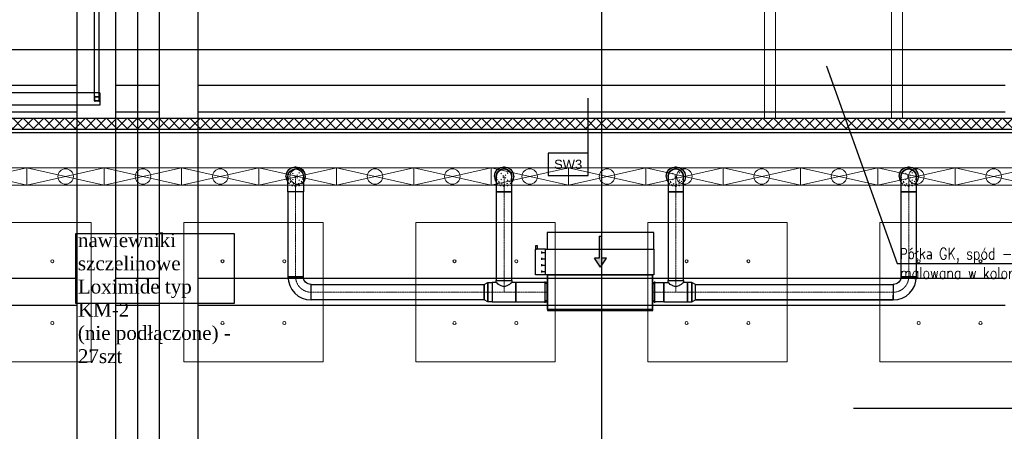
# Model space of a CAD drawing. Header units: centimetres. Extents: x -228435 to 46820, y -89367 to 152985.
# Tile 239 of 256: x -24063 to -11332, y 70700 to 76024. Entities that reach past the tile are written whole.
import ezdxf

# ---------------------------------------------------------------- set-up
doc = ezdxf.new("R2010")
doc.units = ezdxf.units.CM
doc.header["$LTSCALE"] = 50
doc.header["$PDMODE"] = 35
doc.header["$PDSIZE"] = 0.1
for name, pattern in [('CADVENT_CENTERLINE', [9.9, 7.4, -1, 0.5, -1]), ('CADVENT_HIDDEN', [0.8, 0.25, -0.55]), ('Kondygnacja  -0_5$0$HIDDEN', [9.525, 6.35, -3.175]), ('Kondygnacja  -0_5$0$HIDDEN2', [4.7625, 3.175, -1.5875]), ('Osie rzutów$0$DASHDOT2', [12.7, 6.35, -3.175, 0, -3.175])]:
    doc.linetypes.add(name, pattern=pattern)
doc.layers.get('0').update_dxf_attribs({"color": 8})
doc.layers.get('DEFPOINTS').update_dxf_attribs({"color": 8})
for name, color, linetype in [('01-103-Went PP_poziom-0_5$0$L_Nawiew', 250, 'Continuous'), ('bgde-nawiewDETAILS', 1, 'Continuous'), ('bgde-nawiewEXP', 250, 'Continuous'), ('bgde-nawiewHIDDEN', 250, 'Continuous'), ('bgde-wywiewSOL', 5, 'Continuous'), ('bgde_AJ_opis', 7, 'Continuous'), ('Kondygnacja  -0_5$0$ARCH_GK', 8, 'Continuous'), ('Kondygnacja  -0_5$0$ARCH_INFO_OPISY', 8, 'Continuous'), ('Kondygnacja  -0_5$0$ARCH_INFO_OPISY_PRZEGRODY', 8, 'Continuous'), ('Kondygnacja  -0_5$0$ARCH_KONSTR_POWYŻEJ RZUTU', 8, 'Kondygnacja  -0_5$0$HIDDEN'), ('Kondygnacja  -0_5$0$ARCH_KONSTR_POWYŻEJ RZUTU_IST', 8, 'Kondygnacja  -0_5$0$HIDDEN2'), ('Kondygnacja  -0_5$0$ARCH_ŚLUSARKA_DRZWI', 8, 'Continuous'), ('Osie rzutów$0$ARCH_INFO_OSIE_IST', 8, 'Osie rzutów$0$DASHDOT2'), ('Osie rzutów$0$ARCH_INFO_OSIE_OPISY_IST', 8, 'Continuous')]:
    doc.layers.add(name, color=color, linetype=linetype)
for name, color, linetype, lineweight in [('bgde-nawiewCEN', 7, 'Continuous', 13), ('bgde_nawiewnik', 11, 'Continuous', 5), ('Kondygnacja  -0_5$0$ARCH_INFO_WYMIARY', 8, 'Continuous', 9), ('Kondygnacja  -0_5$0$ARCH_WIDOK', 8, 'Continuous', 13), ('SU Lampy kwadratowe  -05$0$ARCH_SUFITY_PODWIESZANE', 8, 'Continuous', 9)]:
    doc.layers.add(name, color=color, linetype=linetype, lineweight=lineweight)
doc.styles.add('Kondygnacja  -0_5$0$Arial', font='ARIAL.TTF')
doc.styles.add('Kondygnacja  -0_5$0$Romans', font='Romans.shx', dxfattribs={"width": 0.7})
doc.styles.add('Kondygnacja  -0_5$0$ROMANS-50-CM', font='romans.shx', dxfattribs={"width": 0.8, "height": 10})
doc.styles.add('Kondygnacja  -0_5$0$Standard', font='txt')
doc.dimstyles.new('Kondygnacja  -0_5$0$ISO-25', dxfattribs={"dimtxt": 2.5, "dimasz": 2.5, "dimexe": 1.25, "dimexo": 0.625, "dimtad": 1, "dimtxsty": 'Kondygnacja  -0_5$0$Standard', "dimcen": 2.5, "dimadec": 0, "dimazin": 0, "dimtfac": 1, "dimtmove": 0, "dimatfit": 3, "dimfxl": 1, "dimarcsym": 0})
doc.dimstyles.new('Kondygnacja  -0_5$0$Wymiary 1-100', dxfattribs={"dimtxt": 12, "dimasz": 10, "dimexe": 5, "dimexo": 0, "dimgap": 4, "dimtad": 1, "dimrnd": 0.5, "dimzin": 12, "dimdsep": 46, "dimtxsty": 'Kondygnacja  -0_5$0$Romans', "dimblk": 'Kondygnacja  -0_5$0$_Oblique', "dimcen": 10, "dimdle": 10, "dimclrt": 55, "dimazin": 0, "dimtfac": 1, "dimtmove": 1, "dimatfit": 3, "dimfxl": 8, "dimfxlon": 1, "dimtolj": 1, "dimtzin": 0, "dimarcsym": 0})

# ---------------------------------------------------------------- blocks, each defined once
blk = doc.blocks.new('Osie rzutów')
at = {"layer": 'Osie rzutów$0$ARCH_INFO_OSIE_IST', "ltscale": 10}
for p, q in [((9860, 12510), (9860, 4623.26)), ((10460, 12510), (10460, 4623.26)), ((4436.04, 11600), (13655, 11600))]:
    blk.add_line(p, q, dxfattribs=at)
blk = doc.blocks.new('SU Lampy kwadratowe  -05')
at = {"layer": 'SU Lampy kwadratowe  -05$0$ARCH_SUFITY_PODWIESZANE'}
for points in [[(9620, 11840), (9800, 11840), (9800, 11660), (9620, 11660)], [(9920, 11840), (10100, 11840), (10100, 11660), (9920, 11660)], [(10220, 11840), (10400, 11840), (10400, 11660), (10220, 11660)], [(10520, 11840), (10700, 11840), (10700, 11660), (10520, 11660)], [(10820, 11840), (11000, 11840), (11000, 11660), (10820, 11660)]]:
    blk.add_lwpolyline(points, close=True, dxfattribs=at)
for centre in [(9750, 11790), (9970, 11790), (10050, 11790), (10270, 11790), (10350, 11790), (10570, 11790), (10650, 11790), (10870, 11790), (10950, 11790), (9750, 11710), (9970, 11710), (10050, 11710), (10270, 11710), (10350, 11710), (10570, 11710), (10650, 11710), (10870, 11710), (10950, 11710)]:
    blk.add_circle(centre, 2, dxfattribs=at)
blk = doc.blocks.new('Kondygnacja  -0_5$0$_Dot')
at = {"color": 0, "linetype": 'ByBlock', "lineweight": -2}
blk.add_line((-0.5, 0), (-1, 0), dxfattribs=at)
at = {"color": 0, "linetype": 'ByBlock', "const_width": 0.5}
blk.add_lwpolyline([(-0.25, 0, 1), (0.25, 0, 1)], format="xyb", close=True, dxfattribs=at)
blk = doc.blocks.new('Kondygnacja  -0_5$0$konstrukcja istniejąca -0.5')
at = {"layer": 'Kondygnacja  -0_5$0$ARCH_KONSTR_POWYŻEJ RZUTU_IST', "ltscale": 10}
for points in [[(9782, 11025), (9782, 12175)], [(9832, 11025), (9832, 12175)], [(9888, 12175), (9888, 11025)], [(9938, 12175), (9938, 11025)], [(8738, 12017.9), (9782, 12017.9)], [(9832, 12017.9), (9888, 12017.9)], [(9938, 12017.9), (10982, 12017.9)], [(9782, 11982.9), (8738, 11982.9)], [(9888, 11982.9), (9832, 11982.9)], [(10982, 11982.9), (9938, 11982.9)], [(8738, 11767.9), (9782, 11767.9)], [(9832, 11767.9), (9888, 11767.9)], [(9938, 11767.9), (10982, 11767.9)], [(9782, 11732.9), (8738, 11732.9)], [(9888, 11732.9), (9832, 11732.9)], [(10982, 11732.9), (9938, 11732.9)]]:
    blk.add_lwpolyline(points, dxfattribs=at)
blk = doc.blocks.new('Kondygnacja  -0_5$0$wzmocnienie pod bramę -1')
at = {"layer": 'Kondygnacja  -0_5$0$ARCH_KONSTR_POWYŻEJ RZUTU', "ltscale": 5}
for p, q in [((23247.7, 9057.2, 0), (23247.7, 9243.7)), ((23253.7, 9057.2, 0), (23253.7, 9243.7)), ((23254.7, 9065.2, 0), (20950.7, 9065.2, 0)), ((23254.7, 9065.2, 0), (23254.7, 9049.2, 0)), ((23254.7, 9049.2, 0), (20950.7, 9049.2, 0))]:
    blk.add_line(p, q, dxfattribs=at)
at = {"layer": 'Kondygnacja  -0_5$0$ARCH_KONSTR_POWYŻEJ RZUTU', "ltscale": 5, "elevation": 0}
for points in [[(23248.3, 9054.2, -0.414214), (23247.7, 9054.8), (23247.7, 9059.6, -0.414214), (23248.3, 9060.2), (23253.1, 9060.2, -0.414214), (23253.7, 9059.6), (23253.7, 9054.8, -0.414214), (23253.1, 9054.2)], [(23248.3, 9054.6, -0.414214), (23248.1, 9054.8), (23248.1, 9059.6, -0.414214), (23248.3, 9059.8), (23253.1, 9059.8, -0.414214), (23253.3, 9059.6), (23253.3, 9054.8, -0.414214), (23253.1, 9054.6)]]:
    blk.add_lwpolyline(points, format="xyb", close=True, dxfattribs=at)
blk = doc.blocks.new('Kondygnacja  -0_5$0$_Oblique')
at = {"color": 0, "linetype": 'ByBlock', "lineweight": -2}
blk.add_line((-0.5, -0.5), (0.5, 0.5), dxfattribs=at)
blk = doc.blocks.new('*D179')
at = {"layer": 'DEFPOINTS', "color": 0}
for p in [(-24020, 81900), (-25166, 12688), (-24020, 12493)]:
    blk.add_point(p, dxfattribs=at)
at = {"layer": 'Kondygnacja  -0_5$0$ARCH_INFO_WYMIARY', "color": 0, "lineweight": -2}
for p, q in [((-25176, 12493), (-24010, 12493)), ((-25166, 12501), (-25166, 12488)), ((-24020, 12501), (-24020, 12488))]:
    blk.add_line(p, q, dxfattribs=at)
at = {"layer": 'Kondygnacja  -0_5$0$ARCH_INFO_WYMIARY', "color": 0, "lineweight": -2, "xscale": 10, "yscale": 10, "zscale": 10, "rotation": 180}
blk.add_blockref('Kondygnacja  -0_5$0$_Oblique', (-25166, 12493), dxfattribs=at)
at = {"layer": 'Kondygnacja  -0_5$0$ARCH_INFO_WYMIARY', "color": 0, "lineweight": -2, "xscale": 10, "yscale": 10, "zscale": 10}
blk.add_blockref('Kondygnacja  -0_5$0$_Oblique', (-24020, 12493), dxfattribs=at)
at = {"layer": 'Kondygnacja  -0_5$0$ARCH_INFO_WYMIARY', "color": 55, "insert": (-24593, 12503), "char_height": 12, "attachment_point": 5, "style": 'Kondygnacja  -0_5$0$Romans'}
blk.add_mtext('\\A1;1145.5', dxfattribs=at)
blk = doc.blocks.new('*D212')
at = {"layer": 'DEFPOINTS', "color": 0}
for p in [(-30586, 81900), (-30681, 12490), (9064, 12490)]:
    blk.add_point(p, dxfattribs=at)
at = {"layer": 'Kondygnacja  -0_5$0$ARCH_INFO_WYMIARY', "color": 0, "lineweight": -2}
for p, q in [((-30673, 81900), (-30686, 81900)), ((-30681, 81910), (-30681, 12480)), ((-30673, 12490), (-30686, 12490))]:
    blk.add_line(p, q, dxfattribs=at)
at = {"layer": 'Kondygnacja  -0_5$0$ARCH_INFO_WYMIARY', "color": 0, "lineweight": -2, "xscale": 10, "yscale": 10, "zscale": 10}
for p, rotation in [((-30681, 81900), 90), ((-30681, 12490), 270)]:
    blk.add_blockref('Kondygnacja  -0_5$0$_Oblique', p, dxfattribs=dict(at, rotation=rotation))
at = {"layer": 'Kondygnacja  -0_5$0$ARCH_INFO_WYMIARY', "color": 55, "insert": (-30691, 47195), "char_height": 12, "attachment_point": 5, "rotation": 90, "style": 'Kondygnacja  -0_5$0$Romans'}
blk.add_mtext('\\A1;69410.5', dxfattribs=at)
blk = doc.blocks.new('*D218')
at = {"layer": 'DEFPOINTS', "color": 0}
for p in [(-29180, 78695), (-24020, 12370), (-24020, 12070)]:
    blk.add_point(p, dxfattribs=at)
at = {"layer": 'Kondygnacja  -0_5$0$ARCH_INFO_WYMIARY', "color": 0, "lineweight": -2}
for p, q in [((-29190, 12070), (-24010, 12070)), ((-29180, 12078), (-29180, 12065)), ((-24020, 12078), (-24020, 12065))]:
    blk.add_line(p, q, dxfattribs=at)
at = {"layer": 'Kondygnacja  -0_5$0$ARCH_INFO_WYMIARY', "color": 0, "lineweight": -2, "xscale": 10, "yscale": 10, "zscale": 10, "rotation": 180}
blk.add_blockref('Kondygnacja  -0_5$0$_Oblique', (-29180, 12070), dxfattribs=at)
at = {"layer": 'Kondygnacja  -0_5$0$ARCH_INFO_WYMIARY', "color": 0, "lineweight": -2, "xscale": 10, "yscale": 10, "zscale": 10}
blk.add_blockref('Kondygnacja  -0_5$0$_Oblique', (-24020, 12070), dxfattribs=at)
at = {"layer": 'Kondygnacja  -0_5$0$ARCH_INFO_WYMIARY', "color": 55, "insert": (-26600, 12080), "char_height": 12, "attachment_point": 5, "style": 'Kondygnacja  -0_5$0$Romans'}
blk.add_mtext('\\A1;5160', dxfattribs=at)
blk = doc.blocks.new('A$C066D7839')
at = {"layer": 'bgde_nawiewnik'}
for p, q in [((-50, -11.15), (-50, 11.15)), ((-50, 11.15), (50, 11.15)), ((-50, -11.15), (50, 11.15)), ((50, -11.15), (-50, 11.15)), ((50, 11.15), (50, -11.15)), ((50, -11.15), (-50, -11.15))]:
    blk.add_line(p, q, dxfattribs=at)
blk.add_circle((0, 0), 10, dxfattribs=at)
blk = doc.blocks.new('A$C5B3E7367')
at = {"layer": '01-103-Went PP_poziom-0_5$0$L_Nawiew'}
h = blk.add_hatch(color=256, dxfattribs=at)
h.paths.add_polyline_path([(215, 704), (215, 674), (332, 674), (332, 612), (446, 689), (332, 766), (332, 704)])
h.paths.add_polyline_path([(48, 704), (48, 674), (215, 674), (215, 704)])
for p, q in [((215, 1400), (215, 1530)), ((545, 1530), (215, 1530)), ((215, 1530), (215, 1515)), ((545, 1400), (545, 1530)), ((215, 1525), (165, 1525)), ((165, 1525), (165, 1505)), ((165, 1505), (215, 1505)), ((244, 1452), (269, 1452)), ((256, 1452), (256, 1400)), ((326, 1452), (351, 1452)), ((339, 1452), (339, 1400)), ((409, 1452), (434, 1452)), ((421, 1452), (421, 1400)), ((491, 1452), (516, 1452)), ((504, 1452), (504, 1400)), ((0, 1378), (215, 1378)), ((0, 0), (0, 1378)), ((545, 1400), (215, 1400)), ((215, 1400), (215, 1378)), ((215, 1378), (215, 0)), ((545, 0), (545, 1400)), ((446, 689), (332, 766)), ((332, 704), (332, 766)), ((48, 704), (332, 704)), ((48, 704), (48, 674)), ((48, 674), (332, 674)), ((446, 689), (332, 612)), ((332, 612), (332, 674)), ((215, 0), (0, 0)), ((215, 0), (545, 0))]:
    blk.add_line(p, q, dxfattribs=at)
blk = doc.blocks.new('A$C53CA46B8')
at = {"layer": 'bgde-wywiewSOL'}
for p, q in [((113, 511), (-162, 511)), ((-137, 481), (-137, 511)), ((88, 481), (88, 511)), ((200, 481), (-250, 481)), ((-250, 481), (-250, -879)), ((200, 481), (200, -879)), ((200, -879), (-250, -879)), ((-137, -879), (-137, -909)), ((88, -879), (88, -909)), ((113, -909), (-162, -909))]:
    blk.add_line(p, q, dxfattribs=at)
at = {"layer": '01-103-Went PP_poziom-0_5$0$L_Nawiew'}
blk.add_blockref('A$C5B3E7367', (-795, -894), dxfattribs=at)

msp = doc.modelspace()

# ---------------------------------------------------------------- hatches: boundary and pattern name
at = {"layer": 'Kondygnacja  -0_5$0$ARCH_GK', "linetype": 'Continuous', "lineweight": -3}
h = msp.add_hatch(dxfattribs=at)
h.set_pattern_fill('ANSI37', color=256, scale=30, style=0)
h.set_pattern_definition([(45, (-121140, -45000), (-67.35192, 67.35192), []), (135, (-121140, -45000), (-67.35192, -67.35192), [])])
h.paths.add_polyline_path([(-58940, 74750), (-58940, 74610), (-56430, 74610), (-56355, 74644.167), (-56355, 74750)], flags=0)
h.paths.add_polyline_path([(-56355, 74750), (-56355, 74644.167), (-56280, 74610), (-9802.153, 74610), (-9744.163, 74750)], flags=0)

# ---------------------------------------------------------------- linework, layer by layer
at = {"layer": 'bgde-nawiewCEN', "linetype": 'CADVENT_CENTERLINE', "ltscale": 0.06}
for p, q in [((-20494.245, 73796.017), (-20494.245, 73996.017)), ((-17800.015, 73796.017), (-17800.015, 73996.017)), ((-15579.634, 73796.017), (-15579.634, 73996.017)), ((-12567.838, 73796.017), (-12567.838, 73996.017)), ((-20494.245, 72699.24), (-20494.245, 73796.017)), ((-17800.015, 72649.24), (-17800.015, 73796.017)), ((-15579.634, 72649.24), (-15579.634, 73796.017)), ((-12567.838, 72699.24), (-12567.838, 73796.017)), ((-17800.015, 72649.24), (-17800.015, 72499.24)), ((-15579.634, 72649.24), (-15579.634, 72499.24)), ((-18056.015, 72499.24), (-20294.245, 72499.24)), ((-17953.015, 72499.24), (-18056.015, 72499.24)), ((-17953.015, 72499.24), (-17800.015, 72499.24)), ((-17800.015, 72499.24), (-17647.015, 72499.24)), ((-17647.015, 72499.24), (-17240.634, 72499.24)), ((-17236.634, 72499.24), (-17240.634, 72499.24)), ((-15876.634, 72499.24), (-15872.634, 72499.24)), ((-15732.634, 72499.24), (-15872.634, 72499.24)), ((-15579.634, 72499.24), (-15732.634, 72499.24)), ((-15426.634, 72499.24), (-15579.634, 72499.24)), ((-15426.634, 72499.24), (-15323.634, 72499.24)), ((-15323.634, 72499.24), (-12767.838, 72499.24))]:
    msp.add_line(p, q, dxfattribs=at)
at = {"layer": 'bgde-nawiewCEN', "linetype": 'CADVENT_CENTERLINE', "ltscale": 0.06, "extrusion": (0, 0, -1)}
msp.add_arc((20294.245, 72699.24), 200, 270, 0, dxfattribs=at)
at = {"layer": 'bgde-nawiewCEN', "linetype": 'CADVENT_CENTERLINE', "ltscale": 0.06}
msp.add_arc((-12767.838, 72699.24), 200, 270, 0, dxfattribs=at)
at = {"layer": 'bgde-nawiewDETAILS', "linetype": 'CADVENT_HIDDEN'}
for p, q in [((-20564.955, 73925.307), (-20423.534, 74066.728)), ((-20564.955, 74066.728), (-20423.534, 73925.307)), ((-17870.726, 73925.307), (-17729.305, 74066.728)), ((-17870.726, 74066.728), (-17729.305, 73925.307)), ((-15650.345, 73925.307), (-15508.924, 74066.728)), ((-15650.345, 74066.728), (-15508.924, 73925.307)), ((-12638.549, 73925.307), (-12497.127, 74066.728)), ((-12638.549, 74066.728), (-12497.127, 73925.307))]:
    msp.add_line(p, q, dxfattribs=at)
at = {"layer": 'bgde-nawiewEXP', "linetype": 'Continuous'}
for points in [[(-38683.507, 75638.178), (-10227.721, 75638.178), (-10227.721, 76738.178), (-24162.434, 76738.178)], [(-20619.245, 73996.017), (-20609.73, 74043.853), (-20582.633, 74084.406), (-20542.08, 74111.502), (-20494.245, 74121.017), (-20446.409, 74111.502), (-20405.856, 74084.406), (-20378.76, 74043.853), (-20369.245, 73996.017), (-20378.76, 73948.182), (-20394.245, 73925.007)], [(-20594.245, 73996.017), (-20586.633, 74034.286), (-20564.955, 74066.728), (-20532.513, 74088.405), (-20494.245, 74096.017), (-20455.976, 74088.405), (-20423.534, 74066.728), (-20401.857, 74034.286), (-20394.245, 73996.017)], [(-17925.015, 73996.017), (-17915.5, 74043.853), (-17888.404, 74084.406), (-17847.851, 74111.502), (-17800.015, 74121.017), (-17752.18, 74111.502), (-17711.627, 74084.406), (-17684.531, 74043.853), (-17675.015, 73996.017), (-17684.531, 73948.182), (-17700.015, 73925.007)], [(-17900.015, 73996.017), (-17892.403, 74034.286), (-17870.726, 74066.728), (-17838.284, 74088.405), (-17800.015, 74096.017), (-17761.747, 74088.405), (-17729.305, 74066.728), (-17707.628, 74034.286), (-17700.015, 73996.017)], [(-15704.634, 73996.017), (-15695.119, 74043.853), (-15668.023, 74084.406), (-15627.47, 74111.502), (-15579.634, 74121.017), (-15531.799, 74111.502), (-15491.246, 74084.406), (-15464.149, 74043.853), (-15454.634, 73996.017), (-15464.149, 73948.182), (-15479.634, 73925.007)], [(-15679.634, 73996.017), (-15672.022, 74034.286), (-15650.345, 74066.728), (-15617.903, 74088.405), (-15579.634, 74096.017), (-15541.366, 74088.405), (-15508.924, 74066.728), (-15487.246, 74034.286), (-15479.634, 73996.017)], [(-12692.838, 73996.017), (-12683.323, 74043.853), (-12656.226, 74084.406), (-12615.674, 74111.502), (-12567.838, 74121.017), (-12520.003, 74111.502), (-12479.45, 74084.406), (-12452.353, 74043.853), (-12442.838, 73996.017), (-12452.353, 73948.182), (-12467.838, 73925.007)], [(-12667.838, 73996.017), (-12660.226, 74034.286), (-12638.549, 74066.728), (-12606.106, 74088.405), (-12567.838, 74096.017), (-12529.57, 74088.405), (-12497.127, 74066.728), (-12475.45, 74034.286), (-12467.838, 73996.017)], [(-20619.245, 73996.017), (-20609.73, 73948.182), (-20594.245, 73925.007)], [(-17925.015, 73996.017), (-17915.5, 73948.182), (-17900.015, 73925.007)], [(-15704.634, 73996.017), (-15695.119, 73948.182), (-15679.634, 73925.007)], [(-12692.838, 73996.017), (-12683.323, 73948.182), (-12667.838, 73925.007)], [(-17900.015, 72624.24), (-17900.015, 72649.241), (-17700.015, 72649.241), (-17700.015, 73796.017), (-17900.015, 73796.017), (-17900.015, 72649.24), (-17700.015, 72649.24), (-17700.015, 72624.24)], [(-15876.634, 72374.24), (-15872.634, 72374.24), (-15872.634, 72624.24), (-15876.634, 72624.24)], [(-15732.634, 72374.24), (-15732.634, 72624.24), (-15679.634, 72624.24), (-15679.634, 72649.24), (-15479.634, 72649.24), (-15479.634, 72624.24), (-15487.246, 72616.628), (-15493.639, 72614.725), (-15508.924, 72599.441), (-15535.38, 72587.629), (-15541.366, 72581.643), (-15579.634, 72570.251), (-15617.903, 72581.643), (-15623.889, 72587.629), (-15650.345, 72599.441), (-15665.63, 72614.725), (-15672.022, 72616.628), (-15679.634, 72624.24)], [(-15732.634, 72374.24), (-15426.634, 72374.24), (-15426.634, 72624.24), (-15479.634, 72624.24)], [(-15323.634, 72399.24), (-15323.634, 72599.24), (-12767.838, 72599.24), (-12767.838, 72428.53)], [(-12767.838, 72399.24), (-12767.838, 72460.972)], [(-15323.634, 72399.24), (-12767.838, 72399.24)], [(-12767.838, 72399.24), (-15323.634, 72399.24)]]:
    msp.add_lwpolyline(points, dxfattribs=at)
for points in [[(-20594.245, 72699.241), (-20394.245, 72699.241), (-20394.245, 73796.017), (-20594.245, 73796.017), (-20594.245, 73996.017), (-20586.633, 74034.286), (-20564.955, 74066.728), (-20532.513, 74088.405), (-20494.245, 74096.017), (-20455.976, 74088.405), (-20423.534, 74066.728), (-20401.857, 74034.286), (-20394.245, 73996.017), (-20394.245, 73796.017), (-20594.245, 73796.017)], [(-17900.015, 73796.017), (-17700.015, 73796.017), (-17700.015, 73996.017), (-17707.628, 74034.286), (-17729.305, 74066.728), (-17761.747, 74088.405), (-17800.015, 74096.017), (-17838.284, 74088.405), (-17870.726, 74066.728), (-17892.403, 74034.286), (-17900.015, 73996.017), (-17900.015, 73835.035)], [(-15679.634, 73796.017), (-15479.634, 73796.017), (-15479.634, 73996.017), (-15487.246, 74034.286), (-15508.924, 74066.728), (-15541.366, 74088.405), (-15579.634, 74096.017), (-15617.903, 74088.405), (-15650.345, 74066.728), (-15672.022, 74034.286), (-15679.634, 73996.017), (-15679.634, 73835.035)], [(-12667.838, 73796.017), (-12467.838, 73796.017), (-12467.838, 73996.017), (-12475.45, 74034.286), (-12497.127, 74066.728), (-12529.57, 74088.405), (-12567.838, 74096.017), (-12606.106, 74088.405), (-12638.549, 74066.728), (-12660.226, 74034.286), (-12667.838, 73996.017), (-12667.838, 73835.035)], [(-15679.634, 72649.241), (-15479.634, 72649.241), (-15479.634, 73796.017), (-15679.634, 73796.017)], [(-12667.838, 72699.241), (-12467.838, 72699.241), (-12467.838, 73796.017), (-12667.838, 73796.017)], [(-20594.245, 72699.24), (-20588.48, 72640.713), (-20571.409, 72584.435), (-20543.686, 72532.569), (-20506.377, 72487.108), (-20460.916, 72449.8), (-20409.05, 72422.077), (-20352.772, 72405.005), (-20294.245, 72399.24), (-20294.245, 72599.24), (-20313.754, 72601.162), (-20332.513, 72606.853), (-20349.802, 72616.094), (-20364.955, 72628.53), (-20377.392, 72643.683), (-20386.633, 72660.972), (-20392.323, 72679.731), (-20394.245, 72699.24), (-20586.633, 72699.24)], [(-17236.634, 72274.24), (-15876.634, 72274.24), (-15876.634, 72724.24), (-17236.634, 72724.24)], [(-12767.838, 72399.24), (-12709.311, 72405.005), (-12653.033, 72422.077), (-12601.167, 72449.8), (-12555.706, 72487.108), (-12518.397, 72532.569), (-12490.674, 72584.435), (-12473.603, 72640.713), (-12467.838, 72699.24), (-12667.838, 72699.24), (-12669.76, 72679.731), (-12675.45, 72660.972), (-12684.691, 72643.683), (-12697.127, 72628.53), (-12712.281, 72616.094), (-12729.57, 72606.853), (-12748.329, 72601.162), (-12767.838, 72599.24), (-12767.838, 72406.853)], [(-20294.245, 72399.24), (-20294.245, 72599.24), (-18056.016, 72599.24), (-18056.016, 72399.24)], [(-18056.015, 72399.24), (-18056.015, 72599.24), (-18007.858, 72624.24), (-18007.858, 72374.24)], [(-18007.858, 72374.24), (-18007.858, 72624.24), (-17953.016, 72624.24), (-17953.016, 72374.24)], [(-17953.015, 72374.24), (-17647.015, 72374.24), (-17647.015, 72624.24), (-17700.015, 72624.24), (-17707.628, 72616.628), (-17714.02, 72614.725), (-17729.305, 72599.441), (-17755.761, 72587.629), (-17761.747, 72581.643), (-17800.015, 72570.251), (-17838.284, 72581.643), (-17844.27, 72587.629), (-17870.726, 72599.441), (-17886.011, 72614.725), (-17892.403, 72616.628), (-17900.015, 72624.24), (-17953.015, 72624.24), (-17953.015, 72383.756)], [(-17647.015, 72374.24), (-17240.635, 72374.24), (-17240.635, 72624.24), (-17647.015, 72624.24), (-17647.015, 72383.756)], [(-17240.634, 72374.24), (-17240.634, 72624.24), (-17236.634, 72624.24), (-17236.634, 72374.24)], [(-15872.634, 72374.24), (-15872.634, 72624.24), (-15732.635, 72624.24), (-15732.635, 72374.24)], [(-15426.634, 72374.24), (-15371.792, 72374.24), (-15371.792, 72624.24), (-15426.634, 72624.24), (-15426.634, 72383.756)], [(-15371.791, 72374.24), (-15323.634, 72399.24), (-15323.634, 72599.24), (-15371.791, 72624.24), (-15371.791, 72383.756)], [(-17236.634, 72264.24), (-15876.634, 72264.24), (-15876.634, 72274.24), (-17236.634, 72274.24)]]:
    msp.add_lwpolyline(points, close=True, dxfattribs=at)
at = {"layer": 'bgde-nawiewHIDDEN', "linetype": 'CADVENT_HIDDEN'}
for points in [[(-20619.245, 73996.017), (-20609.73, 74043.853), (-20582.633, 74084.406), (-20542.08, 74111.502), (-20494.245, 74121.017), (-20446.409, 74111.502), (-20405.856, 74084.406), (-20378.76, 74043.853), (-20369.245, 73996.017), (-20378.76, 73948.182), (-20405.856, 73907.629), (-20446.409, 73880.532), (-20494.245, 73871.017), (-20542.08, 73880.532), (-20582.633, 73907.629), (-20542.08, 73880.532), (-20494.245, 73871.017), (-20446.409, 73880.532), (-20405.856, 73907.629), (-20394.245, 73925.007)], [(-17925.015, 73996.017), (-17915.5, 74043.853), (-17888.404, 74084.406), (-17847.851, 74111.502), (-17800.015, 74121.017), (-17752.18, 74111.502), (-17711.627, 74084.406), (-17684.531, 74043.853), (-17675.015, 73996.017), (-17684.531, 73948.182), (-17711.627, 73907.629), (-17752.18, 73880.532), (-17800.015, 73871.017), (-17847.851, 73880.532), (-17888.404, 73907.629), (-17847.851, 73880.532), (-17800.015, 73871.017), (-17752.18, 73880.532), (-17711.627, 73907.629), (-17700.015, 73925.007)], [(-15704.634, 73996.017), (-15695.119, 74043.853), (-15668.023, 74084.406), (-15627.47, 74111.502), (-15579.634, 74121.017), (-15531.799, 74111.502), (-15491.246, 74084.406), (-15464.149, 74043.853), (-15454.634, 73996.017), (-15464.149, 73948.182), (-15491.246, 73907.629), (-15531.799, 73880.532), (-15579.634, 73871.017), (-15627.47, 73880.532), (-15668.023, 73907.629), (-15627.47, 73880.532), (-15579.634, 73871.017), (-15531.799, 73880.532), (-15491.246, 73907.629), (-15479.634, 73925.007)], [(-12692.838, 73996.017), (-12683.323, 74043.853), (-12656.226, 74084.406), (-12615.674, 74111.502), (-12567.838, 74121.017), (-12520.003, 74111.502), (-12479.45, 74084.406), (-12452.353, 74043.853), (-12442.838, 73996.017), (-12452.353, 73948.182), (-12479.45, 73907.629), (-12520.003, 73880.532), (-12567.838, 73871.017), (-12615.674, 73880.532), (-12656.226, 73907.629), (-12615.674, 73880.532), (-12567.838, 73871.017), (-12520.003, 73880.532), (-12479.45, 73907.629), (-12467.838, 73925.007)], [(-20619.245, 73996.017), (-20609.73, 73948.182), (-20582.633, 73907.629), (-20594.245, 73925.007)], [(-20594.245, 73996.017), (-20586.633, 73957.749), (-20564.955, 73925.307), (-20532.513, 73903.629), (-20494.245, 73896.017), (-20455.976, 73903.629), (-20423.534, 73925.307), (-20401.857, 73957.749), (-20394.245, 73996.017)], [(-17925.015, 73996.017), (-17915.5, 73948.182), (-17888.404, 73907.629), (-17900.015, 73925.007)], [(-17900.015, 73996.017), (-17892.403, 73957.749), (-17870.726, 73925.307), (-17838.284, 73903.629), (-17800.015, 73896.017), (-17761.747, 73903.629), (-17729.305, 73925.307), (-17707.628, 73957.749), (-17700.015, 73996.017)], [(-15704.634, 73996.017), (-15695.119, 73948.182), (-15668.023, 73907.629), (-15679.634, 73925.007)], [(-15679.634, 73996.017), (-15672.022, 73957.749), (-15650.345, 73925.307), (-15617.903, 73903.629), (-15579.634, 73896.017), (-15541.366, 73903.629), (-15508.924, 73925.307), (-15487.246, 73957.749), (-15479.634, 73996.017)], [(-12692.838, 73996.017), (-12683.323, 73948.182), (-12656.226, 73907.629), (-12667.838, 73925.007)], [(-12667.838, 73996.017), (-12660.226, 73957.749), (-12638.549, 73925.307), (-12606.106, 73903.629), (-12567.838, 73896.017), (-12529.57, 73903.629), (-12497.127, 73925.307), (-12475.45, 73957.749), (-12467.838, 73996.017)], [(-15876.634, 72374.24), (-15876.634, 72624.24)]]:
    msp.add_lwpolyline(points, dxfattribs=at)
at = {"layer": 'bgde_AJ_opis', "elevation": 1920}
msp.add_lwpolyline([(-23337.982, 73259.168), (-21289.284, 73259.168), (-21289.284, 72351.53), (-23337.982, 72351.53)], close=True, dxfattribs=at)
at = {"layer": 'Kondygnacja  -0_5$0$ARCH_GK', "linetype": 'Continuous', "lineweight": -3}
for p, q in [((-58940, 74750), (-9744.163, 74750)), ((-56280, 74610), (-9802.153, 74610))]:
    msp.add_line(p, q, dxfattribs=at)
at = {"layer": 'Kondygnacja  -0_5$0$ARCH_INFO_OPISY_PRZEGRODY'}
msp.add_lwpolyline([(-16710.982, 74296.059), (-16710.982, 75010.338)], dxfattribs=at)
msp.add_lwpolyline([(-17230.982, 74008.059), (-16710.982, 74008.059), (-16710.982, 74296.059), (-17230.982, 74296.059), (-17230.982, 74008.059)], close=True, dxfattribs=at)
at = {"layer": 'Kondygnacja  -0_5$0$ARCH_WIDOK'}
for points in [[(-14430.186, 77350), (-14430.186, 74750)], [(-14290.186, 77350), (-14290.186, 74750)], [(-12790, 76900), (-12790, 74750)], [(-12650, 76900), (-12650, 74750)]]:
    msp.add_lwpolyline(points, dxfattribs=at)
at = {"layer": 'Kondygnacja  -0_5$0$ARCH_ŚLUSARKA_DRZWI'}
msp.add_lwpolyline([(-9822.864, 74560), (-12840, 74560), (-12840, 74560), (-14240.186, 74560), (-14240.186, 74560), (-56230, 74560), (-56230, 71100)], dxfattribs=at)

# ---------------------------------------------------------------- block references
at = {"layer": '01-103-Went PP_poziom-0_5$0$L_Nawiew', "xscale": 10, "yscale": 10, "zscale": 10}
for p in [(-24468.405, 73996.017, 1117.041), (-23468.405, 73996.017, 1117.041), (-22468.405, 73996.017, 1117.041), (-21468.405, 73996.017, 1117.041), (-20468.405, 73996.017, 1117.041), (-19468.405, 73996.017, 1117.041), (-18468.405, 73996.017, 1117.041), (-17468.405, 73996.017, 1117.041), (-16468.405, 73996.017, 1117.041), (-15468.405, 73996.017, 1117.041), (-14468.405, 73996.017, 1117.041), (-13468.405, 73996.017, 1117.041), (-12468.405, 73996.017, 1117.041), (-11468.405, 73996.017, 1117.041)]:
    msp.add_blockref('A$C066D7839', p, dxfattribs=at)
at = {"layer": '01-103-Went PP_poziom-0_5$0$L_Nawiew', "xscale": -1, "rotation": 90}
msp.add_blockref('A$C53CA46B8', (-16759.011, 72475.545, 210.499), dxfattribs=at)
at = {"layer": 'Kondygnacja  -0_5$0$ARCH_KONSTR_POWYŻEJ RZUTU', "xscale": 10, "yscale": 10, "zscale": 10}
for name, p in [('Kondygnacja  -0_5$0$konstrukcja istniejąca -0.5', (-121140, -45000)), ('Kondygnacja  -0_5$0$wzmocnienie pod bramę -1', (-255571.532, -15572.227))]:
    msp.add_blockref(name, p, dxfattribs=at)
at = {"layer": 'Osie rzutów$0$ARCH_INFO_OSIE_OPISY_IST', "xscale": 10, "yscale": 10, "zscale": 10}
msp.add_blockref('Osie rzutów', (-121140, -45000), dxfattribs=at)
at = {"layer": 'SU Lampy kwadratowe  -05$0$ARCH_SUFITY_PODWIESZANE', "xscale": 10, "yscale": 10, "zscale": 10}
msp.add_blockref('SU Lampy kwadratowe  -05', (-121140, -45000), dxfattribs=at)

# ---------------------------------------------------------------- texts
at = {"layer": 'bgde_AJ_opis', "insert": (-23310.09, 73262.64, 1920), "char_height": 180, "width": 2080.2721, "attachment_point": 1}
msp.add_mtext('\\A1;{\\fTimes New Roman|b0|i0|c238|p18;nawiewniki szczelinowe Loximide typ KM-2 \\P(nie podłączone) - 27szt}', dxfattribs=at)
at = {"layer": 'Kondygnacja  -0_5$0$ARCH_INFO_OPISY', "insert": (-12682.029, 73072.724), "char_height": 150, "width": 6265.3268, "attachment_point": 1, "style": 'Kondygnacja  -0_5$0$ROMANS-50-CM'}
msp.add_mtext('Półka GK, spód -2,30\\Pmalowana w kolorze czarny mat', dxfattribs=at)
at = {"layer": 'Kondygnacja  -0_5$0$ARCH_INFO_OPISY_PRZEGRODY', "insert": (-16970.982, 74152.059), "char_height": 120, "width": 520, "attachment_point": 5, "style": 'Kondygnacja  -0_5$0$Arial'}
msp.add_mtext('SW3', dxfattribs=at)

# ---------------------------------------------------------------- dimensions: what is measured, and where the dimension line sits
at = {"layer": 'Kondygnacja  -0_5$0$ARCH_INFO_WYMIARY'}
dim = msp.add_linear_dim(base=(-30681.114, 12489.5), p1=(-30586.301, 81900), p2=(9064, 12489.5), angle=90, dimstyle='Kondygnacja  -0_5$0$Wymiary 1-100', dxfattribs=at)
dim.commit()
dim.dimension.update_dxf_attribs({"geometry": '*D212', "text_midpoint": (-30691.114, 47194.75)})
for base, p1, p2, picture, middle in [((-24020, 12492.917), (-25165.562, 12687.772), (-24020, 81900), '*D179', (-24592.781, 12502.917)), ((-24020, 12070.305), (-29180, 78695), (-24020, 12369.5), '*D218', (-26600, 12080.305))]:
    dim = msp.add_linear_dim(base=base, p1=p1, p2=p2, dimstyle='Kondygnacja  -0_5$0$Wymiary 1-100', dxfattribs=at)
    dim.commit()
    dim.dimension.update_dxf_attribs({"geometry": picture, "text_midpoint": middle})

# ---------------------------------------------------------------- leaders
at = {"layer": 'Kondygnacja  -0_5$0$ARCH_INFO_OPISY'}
msp.add_leader([(-13632.369, 75422.699), (-12717.148, 72868.486), (-9476.825, 72868.486)], dimstyle='Kondygnacja  -0_5$0$ISO-25', override={"dimscale": 5, "dimasz": 2, "dimtad": 0, "dimldrblk": 'Kondygnacja  -0_5$0$_Dot'}, dxfattribs=at)

doc.saveas('drawing.dxf')
